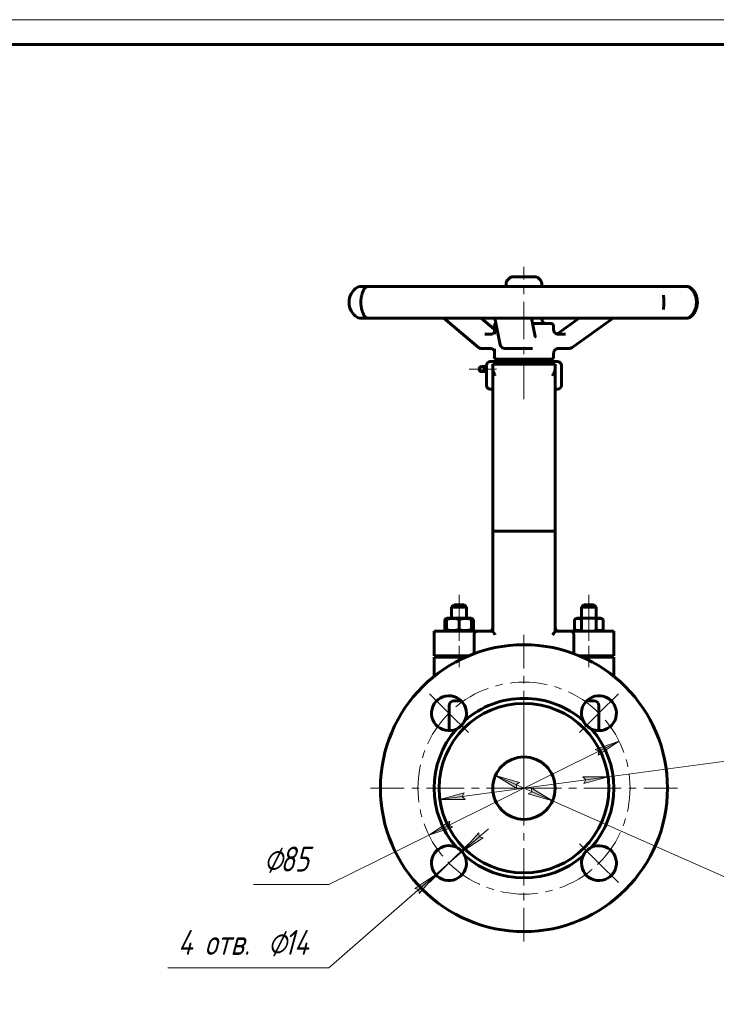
# Model space of a CAD drawing. Header units: millimetres. Extents: x 0 to 420, y 0 to 297.
# Tile 4 of 5: x 210 to 350, y 100 to 297. Entities that reach past the tile are written whole.
import ezdxf

# ---------------------------------------------------------------- set-up
doc = ezdxf.new("R2010")
doc.units = ezdxf.units.MM
for name, pattern in [('K5LT-1', [0]), ('K5LT_AXLED', [12, 7.5, -1.5, 1.5, -1.5]), ('K5LT_BASIC', [0]), ('K5LT_THIN', [0])]:
    doc.linetypes.add(name, pattern=pattern)
doc.layers.add('Системный слой', color=7, linetype='Continuous')
doc.layers.add('Системный слой (1)', color=7, linetype='Continuous', true_color=0x6c6c6c)
doc.styles.add('KDIMTEXTSTYLE', font='txt', dxfattribs={"width": 0.96, "oblique": 15, "height": 5})
doc.styles.add('KTEXTSTYLE', font='txt', dxfattribs={"width": 0.96, "height": 5})
doc.dimstyles.new('KDIMSTYLE (0.50)', dxfattribs={"dimtxt": 5, "dimasz": 1, "dimexe": 2, "dimexo": 0, "dimgap": 1, "dimtad": 1, "dimlfac": 2, "dimtxsty": 'KDIMTEXTSTYLE', "dimsah": 1, "dimcen": 0, "dimdle": 1, "dimadec": 0, "dimazin": 0, "dimtfac": 0.667, "dimtmove": 0, "dimatfit": 3, "dimfxl": 1, "dimtvp": 1, "dimtolj": 1, "dimtzin": 0, "dimarcsym": 0})

# ---------------------------------------------------------------- blocks, each defined once
blk = doc.blocks.new('U13')
at = {"layer": 'Системный слой (1)', "color": 150, "linetype": 'K5LT_BASIC', "lineweight": 60, "true_color": 0x0080ff}
for p, q in [((304.41, 231.08), (304.71, 231.02)), ((304.71, 231.02), (304.96, 230.85)), ((304.96, 230.85), (305.1, 230.67))]:
    blk.add_line(p, q, dxfattribs=at)
blk = doc.blocks.new('U14')
at = {"layer": 'Системный слой (1)', "color": 150, "linetype": 'K5LT_BASIC', "lineweight": 60, "true_color": 0x0080ff}
for p, q in [((316.97, 234.88), (316.97, 235.6)), ((316.97, 229.43), (316.97, 230.13))]:
    blk.add_line(p, q, dxfattribs=at)
blk = doc.blocks.new('U15')
at = {"layer": 'Системный слой (1)', "color": 150, "linetype": 'K5LT_BASIC', "lineweight": 60, "true_color": 0x0080ff}
for p, q in [((304.66, 233.98), (304.41, 233.93)), ((304.93, 234.13), (304.66, 233.98)), ((305.03, 234.24), (304.93, 234.13)), ((305.07, 234.29), (305.03, 234.24)), ((305.08, 234.31), (305.07, 234.29)), ((305.09, 234.32), (305.08, 234.31)), ((305.1, 234.34), (305.09, 234.33)), ((305.09, 234.33), (305.09, 234.33)), ((305.09, 234.33), (305.09, 234.33)), ((305.09, 234.33), (305.09, 234.32)), ((305.1, 234.34), (305.1, 234.34)), ((305.1, 234.34), (305.1, 234.34)), ((305.1, 234.34), (305.1, 234.34))]:
    blk.add_line(p, q, dxfattribs=at)
blk = doc.blocks.new('U16')
at = {"layer": 'Системный слой (1)', "color": 150, "linetype": 'K5LT_BASIC', "lineweight": 60, "true_color": 0x0080ff}
for p, q in [((305.1, 231.03), (305.1, 231.04)), ((305.1, 231.01), (305.1, 231.03)), ((305.1, 231), (305.1, 231.01))]:
    blk.add_line(p, q, dxfattribs=at)
blk = doc.blocks.new('U17')
at = {"layer": 'Системный слой (1)', "color": 150, "linetype": 'K5LT_BASIC', "lineweight": 60, "true_color": 0x0080ff}
for p, q in [((314.6, 243.51), (314.6, 244.11)), ((314.6, 237.03), (314.6, 237.19))]:
    blk.add_line(p, q, dxfattribs=at)
blk = doc.blocks.new('U18')
at = {"layer": 'Системный слой (1)', "color": 150, "linetype": 'K5LT_BASIC', "lineweight": 60, "true_color": 0x0080ff}
for p, q in [((305.57, 228.95), (310.28, 228.95)), ((310.28, 228.95), (316.5, 228.95))]:
    blk.add_line(p, q, dxfattribs=at)
blk = doc.blocks.new('U19')
at = {"layer": 'Системный слой (1)', "color": 150, "linetype": 'K5LT_BASIC', "lineweight": 60, "true_color": 0x0080ff}
for p, q in [((305.1, 233.96), (305.1, 235.6)), ((305.1, 229.43), (305.1, 231.05))]:
    blk.add_line(p, q, dxfattribs=at)
blk = doc.blocks.new('U20')
at = {"layer": 'Системный слой (1)', "color": 150, "linetype": 'K5LT_BASIC', "lineweight": 60, "true_color": 0x0080ff}
for p, q in [((317.7, 234), (317.64, 233.98)), ((317.76, 234.03), (317.7, 234)), ((317.82, 234.07), (317.76, 234.03))]:
    blk.add_line(p, q, dxfattribs=at)
blk = doc.blocks.new('U21')
at = {"layer": 'Системный слой (1)', "color": 150, "linetype": 'K5LT_BASIC', "lineweight": 60, "true_color": 0x0080ff}
for p, q in [((298.04, 177.06), (295.66, 177.06)), ((300.41, 177.06), (298.04, 177.06))]:
    blk.add_line(p, q, dxfattribs=at)
blk = doc.blocks.new('U22')
at = {"layer": 'Системный слой (1)', "color": 150, "linetype": 'K5LT_BASIC', "lineweight": 60, "true_color": 0x0080ff}
for p, q in [((303.04, 226.95), (303.04, 227.45)), ((303.04, 226.45), (303.04, 226.95))]:
    blk.add_line(p, q, dxfattribs=at)
blk = doc.blocks.new('U23')
at = {"layer": 'Системный слой (1)', "color": 150, "linetype": 'K5LT_BASIC', "lineweight": 60, "true_color": 0x0080ff}
for p, q in [((303.54, 227.45), (303.54, 227.7)), ((303.54, 223.7), (303.54, 226.45))]:
    blk.add_line(p, q, dxfattribs=at)
blk = doc.blocks.new('U24')
at = {"layer": 'Системный слой (1)', "color": 150, "linetype": 'K5LT_BASIC', "lineweight": 60, "true_color": 0x0080ff}
for p, q in [((303.54, 227.38), (303.54, 227.45)), ((303.55, 227.2), (303.54, 227.38)), ((303.55, 226.95), (303.55, 227.2)), ((303.54, 226.59), (303.55, 226.81)), ((303.54, 226.46), (303.54, 226.59)), ((303.54, 226.45), (303.54, 226.46)), ((303.55, 226.81), (303.55, 226.95))]:
    blk.add_line(p, q, dxfattribs=at)
blk = doc.blocks.new('U25')
at = {"layer": 'Системный слой (1)', "color": 150, "linetype": 'K5LT_BASIC', "lineweight": 60, "true_color": 0x0080ff}
for p, q in [((304.29, 222.95), (304.79, 222.95)), ((317.29, 222.95), (317.79, 222.95))]:
    blk.add_line(p, q, dxfattribs=at)
blk = doc.blocks.new('U26')
at = {"layer": 'Системный слой (1)', "color": 150, "linetype": 'K5LT_BASIC', "lineweight": 60, "true_color": 0x0080ff}
for p, q in [((303.14, 226.95), (303.14, 227.45)), ((303.14, 226.45), (303.14, 226.95))]:
    blk.add_line(p, q, dxfattribs=at)
blk = doc.blocks.new('U27')
at = {"layer": 'Системный слой (1)', "color": 150, "linetype": 'K5LT_BASIC', "lineweight": 60, "true_color": 0x0080ff}
for p, q in [((302.05, 226.95), (302.05, 227.08)), ((302.05, 226.83), (302.05, 226.95))]:
    blk.add_line(p, q, dxfattribs=at)
blk = doc.blocks.new('U28')
at = {"layer": 'Системный слой (1)', "color": 150, "linetype": 'K5LT_BASIC', "lineweight": 60, "true_color": 0x0080ff}
for p, q in [((297.04, 160.46), (298.49, 160.46)), ((323.59, 160.46), (325.04, 160.46))]:
    blk.add_line(p, q, dxfattribs=at)
blk = doc.blocks.new('U29')
at = {"layer": 'Системный слой (1)', "color": 150, "linetype": 'K5LT_BASIC', "lineweight": 60, "true_color": 0x0080ff}
for p, q in [((295.28, 176.83), (295.15, 176.76)), ((295.41, 176.89), (295.28, 176.83)), ((295.54, 176.93), (295.41, 176.89))]:
    blk.add_line(p, q, dxfattribs=at)
blk = doc.blocks.new('U30')
at = {"layer": 'Системный слой (1)', "color": 150, "linetype": 'K5LT_BASIC', "lineweight": 60, "true_color": 0x0080ff}
for p, q in [((295.15, 174.75), (295.28, 174.68)), ((295.28, 174.68), (295.41, 174.63)), ((295.41, 174.63), (295.54, 174.58))]:
    blk.add_line(p, q, dxfattribs=at)
blk = doc.blocks.new('U31')
at = {"layer": 'Системный слой (1)', "color": 150, "linetype": 'K5LT_BASIC', "lineweight": 60, "true_color": 0x0080ff}
for p, q in [((300.54, 174.58), (300.67, 174.63)), ((300.67, 174.63), (300.79, 174.68)), ((300.79, 174.68), (300.92, 174.75))]:
    blk.add_line(p, q, dxfattribs=at)
blk = doc.blocks.new('U32')
at = {"layer": 'Системный слой (1)', "color": 150, "linetype": 'K5LT_BASIC', "lineweight": 60, "true_color": 0x0080ff}
for p, q in [((300.67, 176.89), (300.54, 176.93)), ((300.79, 176.83), (300.67, 176.89)), ((300.92, 176.76), (300.79, 176.83))]:
    blk.add_line(p, q, dxfattribs=at)
blk = doc.blocks.new('D6')
at = {"layer": 'Системный слой (1)'}
for points in [[(310.16, 144.07), (305.32, 145.49), (309.63, 142.86), (309.44, 143.67)], [(316.75, 140.43), (312.45, 143.05), (312.64, 142.25), (311.91, 141.85)]]:
    blk.add_hatch(color=7, dxfattribs=at).paths.add_polyline_path(points)
at = {"layer": 'Системный слой (1)', "color": 7, "linetype": 'K5LT_THIN', "lineweight": 18}
for p, q in [((305.32, 145.49), (310.16, 144.07)), ((309.63, 142.86), (305.32, 145.49)), ((305.32, 145.49), (316.75, 140.43)), ((310.16, 144.07), (309.44, 143.67)), ((309.44, 143.67), (309.63, 142.86)), ((311.91, 141.85), (312.64, 142.25)), ((312.64, 142.25), (312.45, 143.05)), ((312.45, 143.05), (316.75, 140.43)), ((316.75, 140.43), (311.91, 141.85)), ((316.75, 140.43), (360.45, 121.08)), ((360.45, 121.08), (375.53, 121.08))]:
    blk.add_line(p, q, dxfattribs=at)
blk.add_wipeout([(362.45, 122.08), (362.45, 129.46), (373.08, 129.46), (373.08, 122.08)]).dxf.layer = 'Системный слой (1)'
at = {"layer": 'Системный слой (1)', "color": 7, "char_height": 5, "attachment_point": 1, "style": 'KTEXTSTYLE'}
for s, insert in [('\\fArial|b0|c204|p34;\\H5.0;\\W1.000;\\Q15;\\fGOST Type AU|b0|i0|c204|p34;\\Q15;\\W0.960;⌀', (362.45, 128.66)), ('\\fArial|b0|c204|p34;\\H5.0;\\W1.000;\\Q15;\\fGOST Type AU|b0|i0|c204|p34;\\Q15;\\W0.960;25', (365.75, 128.66))]:
    blk.add_mtext(s, dxfattribs=dict(at, insert=insert))
blk = doc.blocks.new('KDIMARROW_01')
at = {"layer": 'Системный слой'}
blk.add_hatch(color=0, dxfattribs=at).paths.add_polyline_path([(-5, -0.66), (0, 0), (-5, 0.66), (-4.5, 0)])
at = {"layer": 'Системный слой', "color": 0, "linetype": 'K5LT_THIN', "lineweight": 18}
for p, q in [((-4.5, 0), (-5, 0.66)), ((-5, 0.66), (0, 0)), ((0, 0), (-5, -0.66)), ((-5, -0.66), (-4.5, 0))]:
    blk.add_line(p, q, dxfattribs=at)
at = {"layer": 'Системный слой (1)', "color": 0, "linetype": 'K5LT_THIN', "lineweight": 18}
blk.add_line((311.04, 142.96), (310.54, 142.96), dxfattribs=at)
blk = doc.blocks.new('D7')
at = {"layer": 'Системный слой (1)'}
for points in [[(323.02, 143.9), (327.88, 145.22), (322.84, 145.21), (323.42, 144.62)], [(299.23, 140.71), (298.65, 141.29), (299.05, 142.01), (294.19, 140.69)]]:
    blk.add_hatch(color=7, dxfattribs=at).paths.add_polyline_path(points)
at = {"layer": 'Системный слой (1)', "color": 7, "linetype": 'K5LT_THIN', "lineweight": 18}
for p, q in [((327.88, 145.22), (362.49, 149.87)), ((362.49, 149.87), (378.1, 149.87)), ((294.19, 140.69), (327.88, 145.22)), ((322.84, 145.21), (327.88, 145.22)), ((323.42, 144.62), (322.84, 145.21)), ((327.88, 145.22), (323.02, 143.9)), ((323.02, 143.9), (323.42, 144.62)), ((294.19, 140.69), (299.05, 142.01)), ((299.23, 140.71), (294.19, 140.69)), ((299.05, 142.01), (298.65, 141.29)), ((298.65, 141.29), (299.23, 140.71))]:
    blk.add_line(p, q, dxfattribs=at)
blk.add_wipeout([(364.49, 150.87), (364.49, 158.25), (375.64, 158.25), (375.64, 150.87)]).dxf.layer = 'Системный слой (1)'
at = {"layer": 'Системный слой (1)', "color": 7, "char_height": 5, "attachment_point": 1, "style": 'KTEXTSTYLE'}
for s, insert in [('\\fArial|b0|c204|p34;\\H5.0;\\W1.000;\\Q15;\\fGOST Type AU|b0|i0|c204|p34;\\Q15;\\W0.960;⌀', (364.49, 157.46)), ('\\fArial|b0|c204|p34;\\H5.0;\\W1.000;\\Q15;\\fGOST Type AU|b0|i0|c204|p34;\\Q15;\\W0.960;68', (367.8, 157.46))]:
    blk.add_mtext(s, dxfattribs=dict(at, insert=insert))
blk = doc.blocks.new('D8')
at = {"layer": 'Системный слой (1)'}
for points in [[(325.9, 149.56), (330.09, 152.36), (325.32, 150.74), (326.06, 150.37)], [(291.98, 133.55), (296.76, 135.17), (296.02, 135.54), (296.17, 136.35)]]:
    blk.add_hatch(color=7, dxfattribs=at).paths.add_polyline_path(points)
at = {"layer": 'Системный слой (1)', "color": 7, "linetype": 'K5LT_THIN', "lineweight": 18}
for p, q in [((330.09, 152.36), (291.98, 133.55)), ((325.32, 150.74), (330.09, 152.36)), ((330.09, 152.36), (325.9, 149.56)), ((326.06, 150.37), (325.32, 150.74)), ((325.9, 149.56), (326.06, 150.37)), ((291.98, 133.55), (296.17, 136.35)), ((296.17, 136.35), (296.02, 135.54)), ((296.76, 135.17), (291.98, 133.55)), ((296.02, 135.54), (296.76, 135.17)), ((291.98, 133.55), (271.95, 123.66)), ((271.95, 123.66), (256.87, 123.66))]:
    blk.add_line(p, q, dxfattribs=at)
blk.add_wipeout([(258.87, 124.66), (258.87, 132.05), (269.51, 132.05), (269.51, 124.66)]).dxf.layer = 'Системный слой (1)'
at = {"layer": 'Системный слой (1)', "color": 7, "char_height": 5, "attachment_point": 1, "style": 'KTEXTSTYLE'}
for s, insert in [('\\fArial|b0|c204|p34;\\H5.0;\\W1.000;\\Q15;\\fGOST Type AU|b0|i0|c204|p34;\\Q15;\\W0.960;⌀', (258.87, 131.25)), ('\\fArial|b0|c204|p34;\\H5.0;\\W1.000;\\Q15;\\fGOST Type AU|b0|i0|c204|p34;\\Q15;\\W0.960;85', (262.18, 131.25))]:
    blk.add_mtext(s, dxfattribs=dict(at, insert=insert))
blk = doc.blocks.new('U33')
at = {"layer": 'Системный слой (1)', "color": 30, "linetype": 'K5LT_AXLED', "lineweight": 18, "true_color": 0xff8000}
for p, q in [((296.01, 157.98), (292.12, 161.87)), ((326.06, 157.98), (329.95, 161.87)), ((299.9, 154.09), (296.01, 157.98)), ((322.17, 154.09), (326.06, 157.98)), ((299.9, 131.82), (296.01, 127.93)), ((322.17, 131.82), (326.06, 127.93)), ((296.01, 127.93), (292.12, 124.04)), ((326.06, 127.93), (329.95, 124.04))]:
    blk.add_line(p, q, dxfattribs=at)
for start, end in [(45, 135), (135, 225), (315, 45), (225, 315)]:
    blk.add_arc((311.04, 142.96), 21.25, start, end, dxfattribs=at)
blk = doc.blocks.new('U34')
at = {"layer": 'Системный слой (1)', "color": 30, "linetype": 'K5LT_AXLED', "lineweight": 18, "true_color": 0xff8000}
for q in [(311.04, 173.71), (280.29, 142.96), (341.79, 142.96), (311.04, 112.21)]:
    blk.add_line((311.04, 142.96), q, dxfattribs=at)
blk = doc.blocks.new('D9')
at = {"layer": 'Системный слой (1)'}
for points in [[(298.65, 130.23), (302.85, 133.02), (302.04, 133.19), (301.98, 134.01)], [(290.04, 121.85), (293.37, 125.63), (289.17, 122.84), (289.98, 122.67)]]:
    blk.add_hatch(color=7, dxfattribs=at).paths.add_polyline_path(points)
at = {"layer": 'Системный слой (1)', "color": 7, "linetype": 'K5LT_THIN', "lineweight": 18}
for p, q in [((298.65, 130.23), (303.92, 134.83)), ((301.98, 134.01), (298.65, 130.23)), ((298.65, 130.23), (302.85, 133.02)), ((302.04, 133.19), (301.98, 134.01)), ((302.85, 133.02), (302.04, 133.19)), ((298.65, 130.23), (293.37, 125.63)), ((293.37, 125.63), (271.95, 106.95)), ((293.37, 125.63), (288.1, 121.03)), ((293.37, 125.63), (289.17, 122.84)), ((290.04, 121.85), (293.37, 125.63)), ((289.17, 122.84), (289.98, 122.67)), ((289.98, 122.67), (290.04, 121.85)), ((271.95, 106.95), (239.68, 106.95))]:
    blk.add_line(p, q, dxfattribs=at)
blk.add_wipeout([(241.68, 107.95), (241.68, 115.34), (268.82, 115.34), (268.82, 107.95)]).dxf.layer = 'Системный слой (1)'
at = {"layer": 'Системный слой (1)', "color": 7, "char_height": 5, "attachment_point": 1, "style": 'KTEXTSTYLE'}
for s, insert in [('\\fArial|b0|c204|p34;\\H5.0;\\W1.000;\\Q15;\\fGOST Type AU|b0|i0|c204|p34;\\Q15;\\W0.960;4 отв. ', (241.68, 114.54)), ('\\fArial|b0|c204|p34;\\H5.0;\\W1.000;\\Q15;\\fGOST Type AU|b0|i0|c204|p34;\\Q15;\\W0.960;⌀', (259.67, 114.54)), ('\\fArial|b0|c204|p34;\\H5.0;\\W1.000;\\Q15;\\fGOST Type AU|b0|i0|c204|p34;\\Q15;\\W0.960;14', (262.98, 114.54))]:
    blk.add_mtext(s, dxfattribs=dict(at, insert=insert))
blk = doc.blocks.new('U35')
at = {"color": 7, "linetype": 'K5LT_THIN', "lineweight": 18}
blk.add_line((0, 297), (420, 297), dxfattribs=at)
at = {"color": 150, "linetype": 'K5LT_BASIC', "lineweight": 60, "true_color": 0x0080ff}
blk.add_line((20, 292), (415, 292), dxfattribs=at)

msp = doc.modelspace()

# ---------------------------------------------------------------- linework, layer by layer
at = {"layer": 'Системный слой (1)', "color": 30, "linetype": 'K5LT_AXLED', "lineweight": 18, "true_color": 0xff8000}
for p, q in [((311.0357, 220.9515), (311.0357, 247.4578)), ((305.5524, 226.9515), (300.0516, 226.9515)), ((298.0357, 174.7621), (298.0357, 181.7075)), ((324.0357, 174.7621), (324.0357, 181.7075)), ((298.0357, 172.4575), (298.0357, 176.753)), ((324.0357, 172.4575), (324.0357, 176.753)), ((298.0357, 167.2075), (298.0357, 171.4575)), ((324.0357, 167.2075), (324.0357, 171.4575))]:
    msp.add_line(p, q, dxfattribs=at)
at = {"layer": 'Системный слой (1)', "color": 150, "linetype": 'K5LT_BASIC', "lineweight": 60, "true_color": 0x0080ff}
for p, q in [((308.1449, 245.1795), (307.7514, 244.786)), ((313.2547, 245.4578), (308.8167, 245.4578)), ((313.9264, 245.1795), (314.3199, 244.786)), ((278.4278, 243.5125), (278.166, 243.5125)), ((279.8951, 243.5125), (278.4278, 243.5125)), ((284.087, 243.5125), (279.8287, 243.5125)), ((280.2696, 243.5125), (280.2386, 243.5125)), ((288.2, 243.5125), (284.087, 243.5125)), ((295.9199, 243.5125), (288.2, 243.5125)), ((301.8028, 243.5125), (295.9199, 243.5125)), ((311.2156, 243.5125), (301.8028, 243.5125)), ((307.4732, 243.5125), (307.4732, 244.1143)), ((317.5207, 243.5125), (311.2156, 243.5125)), ((326.4701, 243.5125), (317.5207, 243.5125)), ((331.7529, 243.5125), (326.4701, 243.5125)), ((338.1887, 243.5125), (331.7529, 243.5125)), ((341.2391, 243.5125), (338.1887, 243.5125)), ((343.687, 243.5125), (341.2391, 243.5125)), ((343.8061, 243.5125), (343.1987, 243.5125)), ((339.0166, 241.7978), (339.0166, 241.8092)), ((339.0168, 238.889), (339.0169, 238.8973)), ((278.166, 237.1858), (278.4278, 237.1858)), ((278.4278, 237.1858), (279.8951, 237.1858)), ((279.8287, 237.1858), (284.087, 237.1858)), ((280.2386, 237.1858), (280.2696, 237.1858)), ((284.087, 237.1858), (288.2, 237.1858)), ((288.2, 237.1858), (295.9199, 237.1858)), ((301.8946, 231.3076), (294.9817, 237.1858)), ((295.9199, 237.1858), (301.8028, 237.1858)), ((301.8028, 237.1858), (311.2156, 237.1858)), ((305.0982, 234.9564), (302.4764, 237.1858)), ((306.2968, 231.8381), (305.1861, 237.1858)), ((311.2156, 237.1858), (317.5207, 237.1858)), ((313.3046, 233.4961), (312.5383, 237.1858)), ((317.5207, 237.1858), (326.4701, 237.1858)), ((317.8167, 234.0729), (322.1241, 237.1858)), ((320.7098, 231.2613), (328.9076, 237.1858)), ((326.4701, 237.1858), (331.7529, 237.1858)), ((331.7529, 237.1858), (338.1887, 237.1858)), ((338.1887, 237.1858), (341.2391, 237.1858)), ((341.2391, 237.1858), (343.687, 237.1858)), ((343.1987, 237.1858), (343.8061, 237.1858)), ((316.4982, 236.0765), (312.7687, 236.0765)), ((304.4055, 233.9313), (303.1929, 233.9313)), ((305.0982, 234.0024), (305.0982, 233.9719)), ((305.0982, 233.9607), (305.0982, 233.9719)), ((319.3499, 233.9313), (317.9231, 233.9313)), ((302.51, 231.0813), (304.4055, 231.0813)), ((305.0981, 231.0408), (305.0981, 231.052)), ((307.2269, 231.0813), (312.4011, 231.0813)), ((312.4011, 231.0813), (312.7359, 231.0813)), ((317.9231, 231.0813), (320.1533, 231.0813)), ((309.9107, 228.4515), (309.9107, 228.9515)), ((312.1607, 228.4515), (312.1607, 228.9515)), ((303.0357, 227.4515), (302.5357, 227.4515)), ((303.1357, 227.2015), (303.0357, 227.2015)), ((303.5357, 227.4515), (303.1357, 227.4515)), ((304.2857, 228.4515), (317.7857, 228.4515)), ((304.7857, 227.0681), (304.7857, 227.9515)), ((317.2857, 227.9515), (304.7857, 227.9515)), ((304.7857, 227.0681), (304.7857, 194.4426)), ((317.2857, 227.9515), (317.2857, 227.0681)), ((317.2857, 227.0681), (317.2857, 194.4426)), ((318.5357, 223.7015), (318.5357, 227.7015)), ((303.0357, 226.4515), (302.5357, 226.4515)), ((303.1357, 226.7015), (303.0357, 226.7015)), ((303.5357, 226.4515), (303.1357, 226.4515)), ((304.7857, 174.4146), (304.7857, 194.4426)), ((305.2857, 194.4575), (316.7857, 194.4575)), ((317.2857, 174.4146), (317.2857, 194.4426)), ((296.5357, 179.2075), (297.0357, 179.7075)), ((297.0357, 179.7075), (299.0357, 179.7075)), ((299.5357, 179.2075), (299.0357, 179.7075)), ((322.5357, 179.2075), (323.0357, 179.7075)), ((323.0357, 179.7075), (325.0357, 179.7075)), ((325.5357, 179.2075), (325.0357, 179.7075)), ((296.5357, 179.2075), (299.5357, 179.2075)), ((296.5357, 177.0575), (296.5357, 179.2075)), ((299.5357, 177.0575), (299.5357, 179.2075)), ((322.5357, 179.2075), (325.5357, 179.2075)), ((322.5357, 177.0575), (322.5357, 179.2075)), ((325.5357, 177.0575), (325.5357, 179.2075)), ((295.1489, 176.7621), (295.6607, 177.0575)), ((295.1489, 174.753), (295.1489, 176.7621)), ((295.5357, 176.9854), (295.6607, 177.0575)), ((295.5357, 176.7621), (295.5357, 176.9854)), ((295.5357, 174.753), (295.5357, 176.7621)), ((298.0357, 174.753), (298.0357, 176.7621)), ((300.5357, 176.9854), (300.4107, 177.0575)), ((300.9224, 176.7621), (300.4107, 177.0575)), ((300.5357, 176.9854), (300.5357, 176.7621)), ((300.5357, 174.753), (300.5357, 176.7621)), ((300.9224, 174.753), (300.9224, 176.7621)), ((321.1489, 176.7621), (321.6607, 177.0575)), ((321.1489, 174.753), (321.1489, 176.7621)), ((321.5357, 176.9854), (321.6607, 177.0575)), ((326.4107, 177.0575), (321.6607, 177.0575)), ((322.5923, 174.753), (322.5923, 176.7621)), ((325.4791, 174.753), (325.4791, 176.7621)), ((326.9224, 176.7621), (326.4107, 177.0575)), ((326.5357, 176.9854), (326.4107, 177.0575)), ((326.9224, 174.753), (326.9224, 176.7621)), ((293.0357, 169.4575), (293.0357, 174.4575)), ((293.0357, 174.4575), (301.8354, 174.4575)), ((295.6607, 174.4575), (295.1489, 174.753)), ((295.5357, 174.5297), (295.5357, 174.753)), ((295.6607, 174.4575), (295.5357, 174.5297)), ((300.4107, 174.4575), (300.9224, 174.753)), ((300.4107, 174.4575), (300.5357, 174.5297)), ((300.5357, 174.753), (300.5357, 174.5297)), ((301.0357, 169.9124), (301.0357, 173.7075)), ((301.8354, 174.4575), (304.7857, 174.4575)), ((317.2857, 174.4575), (320.236, 174.4575)), ((320.236, 174.4575), (329.0357, 174.4575)), ((321.0357, 169.9124), (321.0357, 173.7075)), ((321.6607, 174.4575), (321.1489, 174.753)), ((321.6607, 174.4575), (321.5357, 174.5297)), ((326.4107, 174.4575), (326.9224, 174.753)), ((326.4107, 174.4575), (326.5357, 174.5297)), ((329.0357, 169.4575), (329.0357, 174.4575)), ((293.0357, 169.4575), (299.8861, 169.4575)), ((293.0357, 169.2075), (299.3097, 169.2075)), ((293.0357, 165.3754), (293.0357, 169.2075)), ((296.5357, 169.2075), (296.5357, 169.4575)), ((299.5357, 169.3074), (299.5357, 169.4575)), ((322.1852, 169.4575), (329.0357, 169.4575)), ((322.5357, 169.3074), (322.5357, 169.4575)), ((322.7617, 169.2075), (329.0357, 169.2075)), ((325.5357, 169.2075), (325.5357, 169.4575)), ((329.0357, 165.3754), (329.0357, 169.2075)), ((296.0357, 154.4837), (296.0357, 159.4575)), ((326.0357, 154.4837), (326.0357, 159.4575))]:
    msp.add_line(p, q, dxfattribs=at)
for radius in [28.75, 17, 6.25]:
    msp.add_circle((311.0357, 142.9575), radius, dxfattribs=at)
for centre, radius, start, end in [((308.4232, 244.1143), 0.95, 135, 180), ((308.8167, 244.5078), 0.95, 90, 135), ((313.2547, 244.5078), 0.95, 45, 90), ((313.6482, 244.1143), 0.95, 0, 45), ((279.5539, 240.3491), 3.5625, 122.090575, 237.909425), ((278.166, 242.5625), 0.95, 90, 122.090575), ((279.8287, 242.5625), 0.95, 90, 153.455445), ((343.687, 242.5625), 0.95, 52.153175, 90), ((343.8061, 242.5625), 0.95, 54.357188, 90), ((278.166, 238.1358), 0.95, 237.909425, 270), ((279.8287, 238.1358), 0.95, 206.544555, 270), ((315.5482, 237.0265), 0.95, 180, 270), ((343.687, 238.1358), 0.95, 270, 307.846507), ((343.8061, 238.1358), 0.95, 270, 305.642812), ((305.5732, 235.6015), 0.475, 108.608351, 180), ((316.4982, 235.6015), 0.475, 0, 90), ((317.9232, 234.8813), 0.95, 269.833815, 270), ((302.51, 232.0313), 0.95, 229.618712, 270), ((307.2269, 232.0313), 0.95, 191.73677, 270), ((317.9232, 230.1313), 0.95, 90, 90.16687), ((320.1533, 232.0313), 0.95, 270, 305.859644), ((305.5732, 229.4265), 0.475, 180, 270), ((316.4982, 229.4265), 0.475, 270, 0), ((302.5357, 226.9515), 0.5, 90, 165.522488), ((304.2857, 227.7015), 0.75, 90, 180), ((317.7857, 227.7015), 0.75, 0, 90), ((302.5357, 226.9515), 0.5, 194.477512, 270), ((304.2857, 223.7015), 0.75, 180, 270), ((317.7857, 223.7015), 0.75, 270, 0), ((304.0357, 175.2075), 0.75, 270, 0), ((318.0357, 175.2075), 0.75, 180, 270), ((296.0097, 157.9836), 3.5, 0, 295.037449), ((297.0357, 159.4575), 1, 90, 180), ((311.0357, 142.9575), 18, 90, 131.19365), ((311.0357, 142.9575), 18, 48.80635, 90), ((326.0617, 157.9836), 3.5, 270, 205.037449), ((325.0357, 159.4575), 1, 0, 90), ((296.0097, 157.9836), 3.5, 334.962551, 0), ((296.0097, 157.9836), 3.5, 295.037449, 334.962551), ((326.0617, 157.9836), 3.5, 205.037449, 244.962551), ((311.0357, 142.9575), 18, 138.80635, 221.19365), ((311.0357, 142.9575), 18, 318.80635, 41.19365), ((326.0617, 157.9836), 3.5, 244.962551, 270), ((296.0097, 127.9315), 3.5, 90, 25.037449), ((296.0097, 127.9315), 3.5, 64.962551, 90), ((296.0097, 127.9315), 3.5, 25.037449, 64.962551), ((326.0617, 127.9315), 3.5, 180, 115.037449), ((326.0617, 127.9315), 3.5, 115.037449, 154.962551), ((311.0357, 142.9575), 18, 228.80635, 311.19365), ((326.0617, 127.9315), 3.5, 154.962551, 180)]:
    msp.add_arc(centre, radius, start, end, dxfattribs=at)
for centre, major_axis, ratio, start_param, end_param in [((279.8287, 242.5625), (-0.868, 0.386), 0.95962734, 6.24009479, 6.28166625), ((343.687, 242.5625), (0.6105, 0.7278), 0.91655326, 0.00157141, 0.03434707), ((343.8061, 242.5625), (0.5722, 0.7584), 0.90439057, 0.00159264, 0.02200111), ((279.8287, 238.1358), (-0.868, -0.386), 0.95962734, 0.00149478, 0.04309191), ((343.687, 238.1358), (-0.6105, 0.7278), 0.91655326, 3.10725586, 3.14002542), ((343.8061, 238.1358), (0.5722, -0.7584), 0.90439057, 6.2611816, 6.2815873), ((317.9231, 234.8813), (0, -0.95), 0.9999871, 4.71238898, 6.28318531), ((302.51, 232.0313), (-0.6154, -0.7237), 0.51145672, 6.28312996, 6.28318531), ((307.2269, 232.0313), (0.9301, 0.1932), 0.82265868, 3.14159265, 3.14163568), ((317.9231, 230.1313), (0, 0.95), 0.9999871, 0, 1.57079633), ((320.1533, 232.0313), (0.5565, -0.77), 0.31120196, 0, 0.00002424), ((305.2857, 194.4426), (-0.5, 0), 0.02982953, 4.71238898, 6.28318531), ((316.7857, 194.4426), (-0.5, 0), 0.02982953, 3.14159265, 4.71238898)]:
    msp.add_ellipse(centre, major_axis=major_axis, ratio=ratio, start_param=start_param, end_param=end_param, dxfattribs=at)
for points, knots in [([(278.9613, 237.7486), (278.9449, 237.7853), (278.9245, 237.8293), (278.8747, 237.9399), (278.8454, 238.0064), (278.7849, 238.1506), (278.7537, 238.228), (278.715, 238.3318), (278.7084, 238.3497), (278.6886, 238.4045), (278.6754, 238.4424), (278.6359, 238.5594), (278.6098, 238.6427), (278.5597, 238.8181), (278.5357, 238.9103), (278.4906, 239.1033), (278.4697, 239.2036), (278.4331, 239.4074), (278.4171, 239.5112), (278.3917, 239.7151), (278.3819, 239.815), (278.3676, 240.0174), (278.3629, 240.1202), (278.3586, 240.3303), (278.3591, 240.4377), (278.3656, 240.6511), (278.3715, 240.7575), (278.3886, 240.9605), (278.3994, 241.0572), (278.4259, 241.2503), (278.4418, 241.3468), (278.4783, 241.5398), (278.4991, 241.6359), (278.5445, 241.8243), (278.5692, 241.9161), (278.6202, 242.0902), (278.6465, 242.1723), (278.6956, 242.3149), (278.7183, 242.3769), (278.7711, 242.5146), (278.8009, 242.5872), (278.8576, 242.7203), (278.8844, 242.7803), (278.9135, 242.8445), (278.9192, 242.8571), (278.9321, 242.8853), (278.9392, 242.9007), (278.9507, 242.9262), (278.9556, 242.9369), (278.9602, 242.9473), (278.9608, 242.9485), (278.9613, 242.9497)], [0, 0, 0, 0, 1.33094303, 1.33094303, 2.60046141, 2.60046141, 3.79661191, 3.79661191, 4.04114994, 4.04114994, 4.53022601, 4.53022601, 5.50837816, 5.50837816, 6.47933335, 6.47933335, 7.45381892, 7.45381892, 8.39740799, 8.39740799, 9.26993278, 9.26993278, 10.14098656, 10.14098656, 11.05240552, 11.05240552, 11.95845141, 11.95845141, 12.81038746, 12.81038746, 13.69537291, 13.69537291, 14.64054958, 14.64054958, 15.62263004, 15.62263004, 16.60371146, 16.60371146, 17.43609396, 17.43609396, 18.59502353, 18.59502353, 19.8083525, 19.8083525, 20.1223824, 20.1223824, 20.56385353, 20.56385353, 20.94824431, 20.94824431, 20.99957264, 20.99957264, 20.99957264, 20.99957264]), ([(344.2964, 243.2911), (344.3732, 243.2266), (344.4549, 243.1519), (344.6088, 242.9929), (344.6802, 242.9122), (344.8189, 242.738), (344.886, 242.6458), (345.0117, 242.4526), (345.0707, 242.3525), (345.1766, 242.1499), (345.2244, 242.0482), (345.3125, 241.8369), (345.3527, 241.728), (345.424, 241.5055), (345.4552, 241.3919), (345.5059, 241.1695), (345.526, 241.0614), (345.5568, 240.8445), (345.5678, 240.7356), (345.5817, 240.5104), (345.5843, 240.3946), (345.5804, 240.1622), (345.5739, 240.0453), (345.5517, 239.8173), (345.5363, 239.7066), (345.4971, 239.4908), (345.4734, 239.3854), (345.4166, 239.1709), (345.383, 239.0627), (345.3074, 238.8496), (345.2652, 238.7449), (345.1749, 238.5455), (345.1267, 238.4503), (345.0238, 238.2663), (344.9688, 238.1777), (344.8502, 238.0029), (344.7868, 237.9188), (344.6557, 237.7583), (344.5877, 237.6829), (344.4466, 237.5391), (344.3737, 237.4724), (344.3019, 237.4119), (344.2991, 237.4095), (344.2964, 237.4072)], [0, 0, 0, 0, 1.47932084, 1.47932084, 2.74932478, 2.74932478, 3.95501028, 3.95501028, 5.07594454, 5.07594454, 6.09104296, 6.09104296, 7.0819643, 7.0819643, 8.05127875, 8.05127875, 8.92742111, 8.92742111, 9.78353825, 9.78353825, 10.68186392, 10.68186392, 11.59541775, 11.59541775, 12.4734035, 12.4734035, 13.34608803, 13.34608803, 14.2875005, 14.2875005, 15.2705844, 15.2705844, 16.25133296, 16.25133296, 17.2782963, 17.2782963, 18.41506384, 18.41506384, 19.62431056, 19.62431056, 20.94689158, 20.94689158, 20.99960319, 20.99960319, 20.99960319, 20.99960319]), ([(344.3771, 237.3767), (344.4618, 237.4405), (344.5503, 237.5141), (344.7182, 237.672), (344.798, 237.7548), (344.9505, 237.9313), (345.0233, 238.0238), (345.1595, 238.2181), (345.223, 238.3185), (345.3373, 238.5222), (345.3888, 238.6246), (345.4834, 238.8372), (345.5265, 238.9469), (345.6032, 239.1716), (345.637, 239.2867), (345.6924, 239.5143), (345.7146, 239.6262), (345.7483, 239.8491), (345.7603, 239.9603), (345.7756, 240.1897), (345.7784, 240.3077), (345.7744, 240.5436), (345.7675, 240.6619), (345.7439, 240.8917), (345.7275, 241.0029), (345.6858, 241.2197), (345.6605, 241.3255), (345.5999, 241.541), (345.5639, 241.6498), (345.4827, 241.8647), (345.4372, 241.9705), (345.3395, 242.1726), (345.2871, 242.2693), (345.1758, 242.455), (345.1166, 242.5439), (344.9884, 242.7197), (344.9195, 242.8047), (344.7768, 242.9659), (344.7029, 243.0414), (344.549, 243.1849), (344.4692, 243.2513), (344.3878, 243.3135), (344.3824, 243.3176), (344.3771, 243.3216)], [0, 0, 0, 0, 1.4528889, 1.4528889, 2.74459678, 2.74459678, 3.94678591, 3.94678591, 5.06326137, 5.06326137, 6.07298149, 6.07298149, 7.05898615, 7.05898615, 8.03067695, 8.03067695, 8.92658298, 8.92658298, 9.79054911, 9.79054911, 10.69356224, 10.69356224, 11.6067138, 11.6067138, 12.47838963, 12.47838963, 13.34343069, 13.34343069, 14.27928714, 14.27928714, 15.26106757, 15.26106757, 16.24713643, 16.24713643, 17.2669072, 17.2669072, 18.40097221, 18.40097221, 19.59840144, 19.59840144, 20.90815889, 20.90815889, 20.99960814, 20.99960814, 20.99960814, 20.99960814]), ([(339.0166, 241.7978), (339.0167, 241.7382), (339.0175, 241.6731), (339.0196, 241.569), (339.0204, 241.5345), (339.0233, 241.4227), (339.0256, 241.3414), (339.0296, 241.202), (339.0311, 241.1453), (339.0334, 241.0579), (339.0342, 241.026), (339.0369, 240.9099), (339.0386, 240.8234), (339.0411, 240.6485), (339.0419, 240.5603), (339.0428, 240.3805), (339.0428, 240.2884), (339.0418, 240.1051), (339.0409, 240.0145), (339.0383, 239.8405), (339.0366, 239.7568), (339.0342, 239.6569), (339.0337, 239.6384), (339.0331, 239.6161), (339.033, 239.6121), (339.0321, 239.576), (339.0312, 239.5436), (339.0298, 239.4917), (339.0292, 239.4716), (339.0279, 239.4237), (339.0271, 239.3961), (339.0261, 239.3611), (339.0259, 239.3533), (339.0254, 239.3377), (339.0252, 239.33), (339.0246, 239.3067), (339.0241, 239.2912), (339.0233, 239.2615), (339.0229, 239.2472), (339.0219, 239.2075), (339.0212, 239.1826), (339.0196, 239.1129), (339.0186, 239.0695), (339.0173, 238.9818), (339.0169, 238.9382), (339.0169, 238.8973)], [0, 0, 0, 0, 2.16676641, 2.16676641, 3.17246098, 3.17246098, 5.36302959, 5.36302959, 6.76845213, 6.76845213, 7.5318425, 7.5318425, 9.55539116, 9.55539116, 11.54636247, 11.54636247, 13.61990084, 13.61990084, 15.67426812, 15.67426812, 17.64122796, 17.64122796, 18.08943449, 18.08943449, 18.18791861, 18.18791861, 18.98584755, 18.98584755, 19.49893273, 19.49893273, 20.22000038, 20.22000038, 20.42797461, 20.42797461, 20.63594884, 20.63594884, 21.05876167, 21.05876167, 21.45810393, 21.45810393, 22.17633342, 22.17633342, 23.50555697, 23.50555697, 25, 25, 25, 25]), ([(313.3046, 233.4961), (313.3058, 233.4907), (313.3069, 233.4855), (313.3087, 233.4771), (313.3095, 233.4738), (313.3107, 233.4683), (313.3112, 233.4661), (313.3124, 233.4611), (313.313, 233.4584), (313.3144, 233.4526), (313.3152, 233.4497), (313.3173, 233.4415), (313.3185, 233.4371), (313.3199, 233.4323), (313.3203, 233.431), (313.3211, 233.4284), (313.3212, 233.428), (313.3208, 233.4292), (313.3205, 233.43), (313.3203, 233.4305)], [0, 0, 0, 0, 1.0172947, 1.0172947, 1.73890533, 1.73890533, 2.26576921, 2.26576921, 2.9680944, 2.9680944, 3.8465285, 3.8465285, 5.6465285, 5.6465285, 6.58505589, 6.58505589, 8.38505589, 8.38505589, 9, 9, 9, 9]), ([(304.7857, 227.0681), (304.7857, 227.0354), (304.7897, 226.9684), (304.8054, 226.8642), (304.8296, 226.755), (304.8631, 226.6348), (304.8996, 226.5233), (304.9359, 226.4224), (304.9753, 226.3185), (305.0217, 226.2031), (305.091, 226.0387), (305.1774, 225.8418), (305.249, 225.6824), (305.2857, 225.6006)], [0, 0, 0, 0, 1.05272689, 2.12517965, 3.21149659, 4.33126631, 5.65862087, 6.4214589, 7.20655884, 8.59677659, 9.65329133, 11.76744198, 14, 14, 14, 14]), ([(317.2857, 227.0681), (317.2857, 227.0354), (317.2817, 226.9684), (317.266, 226.8642), (317.2418, 226.755), (317.2083, 226.6348), (317.1717, 226.5233), (317.1355, 226.4224), (317.0961, 226.3185), (317.0496, 226.2031), (316.9804, 226.0387), (316.894, 225.8418), (316.8223, 225.6824), (316.7857, 225.6006)], [0, 0, 0, 0, 1.05272689, 2.12517965, 3.21149659, 4.33126631, 5.65862087, 6.4214589, 7.20655884, 8.59677659, 9.65329133, 11.76744198, 14, 14, 14, 14]), ([(298.0357, 176.7621), (297.8945, 176.8092), (297.6911, 176.8684), (297.4155, 176.9273), (297.2323, 176.9566), (297.0582, 176.9752), (296.9042, 176.9844), (296.7321, 176.9866), (296.545, 176.9786), (296.3212, 176.9551), (295.9827, 176.8969), (295.715, 176.8219), (295.5357, 176.7621)], [0, 0, 0, 0, 2.25930858, 3.21917455, 4.30607133, 5.10050285, 5.90485943, 6.67457219, 7.74349116, 8.78035565, 10.12686713, 13, 13, 13, 13]), ([(300.5357, 176.7621), (300.3945, 176.8092), (300.1911, 176.8684), (299.9155, 176.9273), (299.7323, 176.9566), (299.5582, 176.9752), (299.4042, 176.9844), (299.2321, 176.9866), (299.045, 176.9786), (298.8212, 176.9551), (298.4827, 176.8969), (298.215, 176.8219), (298.0357, 176.7621)], [0, 0, 0, 0, 2.25930858, 3.21917455, 4.30607133, 5.10050285, 5.90485943, 6.67457219, 7.74349116, 8.78035565, 10.12686713, 13, 13, 13, 13]), ([(322.5923, 176.7621), (322.4961, 176.8176), (322.3568, 176.8861), (322.1825, 176.943), (322.0765, 176.9673), (321.9757, 176.9819), (321.8744, 176.9871), (321.7642, 176.982), (321.6407, 176.9638), (321.4669, 176.9176), (321.299, 176.8452), (321.1828, 176.7816), (321.1489, 176.7621)], [0, 0, 0, 0, 2.66648978, 3.81042523, 4.70044363, 5.50384401, 6.49985301, 7.39542909, 8.43653023, 9.79482315, 12.05966974, 13, 13, 13, 13]), ([(326.9224, 176.7621), (326.8262, 176.8176), (326.687, 176.8861), (326.5126, 176.943), (326.4067, 176.9673), (326.3058, 176.9819), (326.2045, 176.9871), (326.0943, 176.982), (325.9708, 176.9638), (325.7971, 176.9176), (325.6291, 176.8452), (325.513, 176.7816), (325.4791, 176.7621)], [0, 0, 0, 0, 2.66648978, 3.81042523, 4.70044363, 5.50384401, 6.49985301, 7.39542909, 8.43653023, 9.79482315, 12.05966974, 13, 13, 13, 13]), ([(295.5357, 174.753), (295.6769, 174.7059), (295.8803, 174.6466), (296.1559, 174.5878), (296.3391, 174.5585), (296.5132, 174.5399), (296.6672, 174.5307), (296.8393, 174.5285), (297.0264, 174.5365), (297.2502, 174.56), (297.5887, 174.6182), (297.8563, 174.6932), (298.0357, 174.753)], [0, 0, 0, 0, 2.25930858, 3.21917455, 4.30607133, 5.10050285, 5.90485943, 6.67457219, 7.74349116, 8.78035565, 10.12686713, 13, 13, 13, 13]), ([(298.0357, 174.753), (298.1769, 174.7059), (298.3803, 174.6466), (298.6559, 174.5878), (298.8391, 174.5585), (299.0132, 174.5399), (299.1672, 174.5307), (299.3393, 174.5285), (299.5264, 174.5365), (299.7502, 174.56), (300.0887, 174.6182), (300.3563, 174.6932), (300.5357, 174.753)], [0, 0, 0, 0, 2.25930858, 3.21917455, 4.30607133, 5.10050285, 5.90485943, 6.67457219, 7.74349116, 8.78035565, 10.12686713, 13, 13, 13, 13]), ([(301.8354, 174.4575), (301.8036, 174.4575), (301.7552, 174.4534), (301.685, 174.4393), (301.6266, 174.4226), (301.5641, 174.399), (301.5087, 174.3731), (301.4473, 174.3396), (301.3941, 174.3055), (301.3413, 174.2658), (301.2986, 174.2303), (301.2535, 174.1878), (301.2131, 174.144), (301.1798, 174.103), (301.1526, 174.0653), (301.1283, 174.0272), (301.0987, 173.9743), (301.0727, 173.9149), (301.0531, 173.8503), (301.0396, 173.7854), (301.0357, 173.738), (301.0357, 173.7075)], [0, 0, 0, 0, 2.22389215, 3.32100734, 4.75178527, 6.14590265, 7.50302618, 8.46180015, 10.28488794, 11.12648505, 12.14772934, 13.32273914, 14.4312809, 15.25241131, 16.01985671, 16.76424924, 17.48516052, 18.9611094, 19.84061788, 20.61981169, 22, 22, 22, 22]), ([(304.7857, 174.4146), (304.7857, 174.4017), (304.7944, 174.3677), (304.8233, 174.313), (304.8556, 174.2617), (304.8832, 174.2207), (304.9176, 174.1722), (304.9575, 174.1184), (305, 174.0629), (305.0597, 173.9865), (305.1537, 173.8692), (305.2365, 173.7678), (305.2857, 173.7075)], [0, 0, 0, 0, 1.40644284, 3.0612033, 3.73119379, 4.52742666, 5.41947091, 6.37919348, 7.34218232, 8.23488382, 10.15927106, 13, 13, 13, 13]), ([(317.2857, 174.4146), (317.2857, 174.4017), (317.277, 174.3677), (317.248, 174.313), (317.2158, 174.2617), (317.1882, 174.2207), (317.1537, 174.1722), (317.1139, 174.1184), (317.0714, 174.0629), (317.0116, 173.9865), (316.9177, 173.8692), (316.8349, 173.7678), (316.7857, 173.7075)], [0, 0, 0, 0, 1.40644284, 3.0612033, 3.73119379, 4.52742666, 5.41947091, 6.37919348, 7.34218232, 8.23488382, 10.15927106, 13, 13, 13, 13]), ([(320.236, 174.4575), (320.2678, 174.4575), (320.3161, 174.4534), (320.3864, 174.4393), (320.4448, 174.4226), (320.5073, 174.399), (320.5627, 174.3731), (320.6241, 174.3396), (320.6773, 174.3055), (320.7301, 174.2658), (320.7728, 174.2303), (320.8179, 174.1878), (320.8582, 174.144), (320.8916, 174.103), (320.9188, 174.0653), (320.9431, 174.0272), (320.9726, 173.9743), (320.9987, 173.9149), (321.0183, 173.8503), (321.0318, 173.7854), (321.0357, 173.738), (321.0357, 173.7075)], [0, 0, 0, 0, 2.22389215, 3.32100734, 4.75178527, 6.14590265, 7.50302618, 8.46180015, 10.28488794, 11.12648505, 12.14772934, 13.32273914, 14.4312809, 15.25241131, 16.01985671, 16.76424924, 17.48516052, 18.9611094, 19.84061788, 20.61981169, 22, 22, 22, 22]), ([(321.1489, 174.753), (321.2452, 174.6974), (321.3844, 174.6289), (321.5588, 174.5721), (321.6647, 174.5478), (321.7656, 174.5332), (321.8669, 174.528), (321.9771, 174.5331), (322.1006, 174.5512), (322.2743, 174.5975), (322.4423, 174.6699), (322.5584, 174.7334), (322.5923, 174.753)], [0, 0, 0, 0, 2.66648978, 3.81042523, 4.70044363, 5.50384401, 6.49985301, 7.39542909, 8.43653023, 9.79482315, 12.05966974, 13, 13, 13, 13]), ([(325.4791, 174.753), (325.5753, 174.6974), (325.7146, 174.6289), (325.8889, 174.5721), (325.9949, 174.5478), (326.0957, 174.5332), (326.197, 174.528), (326.3072, 174.5331), (326.4307, 174.5512), (326.6045, 174.5975), (326.7724, 174.6699), (326.8886, 174.7334), (326.9224, 174.753)], [0, 0, 0, 0, 2.66648978, 3.81042523, 4.70044363, 5.50384401, 6.49985301, 7.39542909, 8.43653023, 9.79482315, 12.05966974, 13, 13, 13, 13])]:
    msp.add_open_spline(points, degree=3, knots=knots, dxfattribs=at)
at = {"layer": 'Системный слой (1)', "color": 7, "linetype": 'K5LT-1'}
for points in [[(325.4791, 176.7621), (325.4118, 176.7815), (325.24, 176.8285), (324.9277, 176.9006), (324.6134, 176.951), (324.3708, 176.9734), (324.2357, 176.9812), (324.1483, 176.9842), (324.0749, 176.9853), (323.996, 176.9855), (323.897, 176.9837), (323.7781, 176.9783), (323.6074, 176.9659), (323.3602, 176.937), (323.0786, 176.8857), (322.8147, 176.8238), (322.6662, 176.7834), (322.5923, 176.7621)], [(322.5923, 174.753), (322.6596, 174.7336), (322.8314, 174.6866), (323.1437, 174.6145), (323.458, 174.564), (323.7006, 174.5417), (323.8357, 174.5339), (323.9231, 174.5309), (323.9965, 174.5298), (324.0754, 174.5296), (324.1744, 174.5314), (324.2933, 174.5368), (324.464, 174.5492), (324.7112, 174.5781), (324.9928, 174.6293), (325.2567, 174.6913), (325.4052, 174.7317), (325.4791, 174.753)]]:
    msp.add_open_spline(points, degree=3, knots=[0, 0, 0, 0, 3.15229629, 8.02402693, 14.43035773, 17.47429983, 18.99627089, 20.51824194, 21.40985484, 22.30146773, 24.08469353, 25.86791932, 27.65114512, 31.79250392, 37.07252473, 40.53626237, 44, 44, 44, 44], dxfattribs=at)

# ---------------------------------------------------------------- block references
at = {"layer": 'Системный слой (1)'}
for name in ['U17', 'U19', 'U14', 'U15', 'U20', 'U13', 'U16', 'U18', 'U27', 'U22', 'U26', 'U23', 'U24', 'U25', 'U29', 'U21', 'U32', 'U30', 'U31', 'U28']:
    msp.add_blockref(name, (0, 0), dxfattribs=at)

# ---------------------------------------------------------------- next in the draw order: dimensions: what is measured, and where the dimension line sits
at = {"layer": 'Системный слой (1)', "color": 7}
dim = msp.add_diameter_dim_2p(p1=(299.6063, 148.019), p2=(322.4651, 137.8961), dimstyle='KDIMSTYLE (0.50)', override={"dimtih": 1, "dimtoh": 1, "dimpost": '\\fGOST Type AU|b0|c204|p34;\\H5.0;\\W0.960;\\Q15;<>', "dimblk1": 'KDIMARROW_01', "dimblk2": 'KDIMARROW_01', "dimclrt": 7, "dimtol": 1, "dimtp": 0, "dimtm": 0, "dimtdec": 5, "dimtmove": 1, "dimatfit": 2, "dimtolj": 1}, dxfattribs=at)
dim.commit()
dim.dimension.update_dxf_attribs({"geometry": 'D6', "text_midpoint": (362.4459, 121.0766), "dimtype": 163})

# ---------------------------------------------------------------- next in the draw order: dimensions: what is measured, and where the dimension line sits
dim = msp.add_diameter_dim_2p(p1=(277.3383, 138.4315), p2=(344.7331, 147.4836), dimstyle='KDIMSTYLE (0.50)', override={"dimtih": 1, "dimtoh": 1, "dimpost": '\\fGOST Type AU|b0|c204|p34;\\H5.0;\\W0.960;\\Q15;<>', "dimblk1": 'KDIMARROW_01', "dimblk2": 'KDIMARROW_01', "dimclrt": 7, "dimtol": 1, "dimtp": 0, "dimtm": 0, "dimtdec": 5, "dimtmove": 1, "dimatfit": 2, "dimtolj": 1}, dxfattribs=at)
dim.commit()
dim.dimension.update_dxf_attribs({"geometry": 'D7', "text_midpoint": (364.4946, 149.8692), "dimtype": 163})

# ---------------------------------------------------------------- next in the draw order: dimensions: what is measured, and where the dimension line sits
dim = msp.add_diameter_dim_2p(p1=(349.1447, 161.7713), p2=(272.9267, 124.1438), dimstyle='KDIMSTYLE (0.50)', override={"dimtih": 1, "dimtoh": 1, "dimpost": '\\fGOST Type AU|b0|c204|p34;\\H5.0;\\W0.960;\\Q15;<>', "dimblk1": 'KDIMARROW_01', "dimblk2": 'KDIMARROW_01', "dimclrt": 7, "dimtol": 1, "dimtp": 0, "dimtm": 0, "dimtdec": 5, "dimtmove": 1, "dimatfit": 2, "dimtolj": 1}, dxfattribs=at)
dim.commit()
dim.dimension.update_dxf_attribs({"geometry": 'D8', "text_midpoint": (269.955, 123.6641), "dimtype": 163})

# ---------------------------------------------------------------- next in the draw order: linework, layer by layer
at = {"layer": 'Системный слой (1)', "color": 30, "linetype": 'K5LT_AXLED', "lineweight": 18, "true_color": 0xff8000}
msp.add_line((311.0357, 136.9575), (311.0357, 162.4575), dxfattribs=at)

# ---------------------------------------------------------------- next in the draw order: block references
at = {"layer": 'Системный слой (1)'}
for name in ['U34', 'U33']:
    msp.add_blockref(name, (0, 0), dxfattribs=at)

# ---------------------------------------------------------------- next in the draw order: dimensions: what is measured, and where the dimension line sits
at = {"layer": 'Системный слой (1)', "color": 7}
dim = msp.add_diameter_dim_2p(p1=(301.2854, 132.5322), p2=(290.7339, 123.3308), dimstyle='KDIMSTYLE (0.50)', override={"dimtih": 1, "dimtoh": 1, "dimpost": '\\fGOST Type AU|b0|c204|p34;\\H5.0;\\W0.960;\\Q15;\\fGOST Type AU|b0|i0|c204|p34;\\Q15;4 отв. \\fGOST Type AU|b0|c204|p34;\\H5.0;\\W0.960;\\Q15;<>', "dimblk1": 'KDIMARROW_01', "dimblk2": 'KDIMARROW_01', "dimclrt": 7, "dimtol": 1, "dimtp": 0, "dimtm": 0, "dimtdec": 5, "dimtmove": 1, "dimatfit": 2, "dimtolj": 1}, dxfattribs=at)
dim.commit()
dim.dimension.update_dxf_attribs({"geometry": 'D9', "text_midpoint": (269.955, 106.9548), "dimtype": 163})

# ---------------------------------------------------------------- next in the draw order: block references
msp.add_blockref('U35', (0, 0))

doc.saveas('drawing.dxf')
